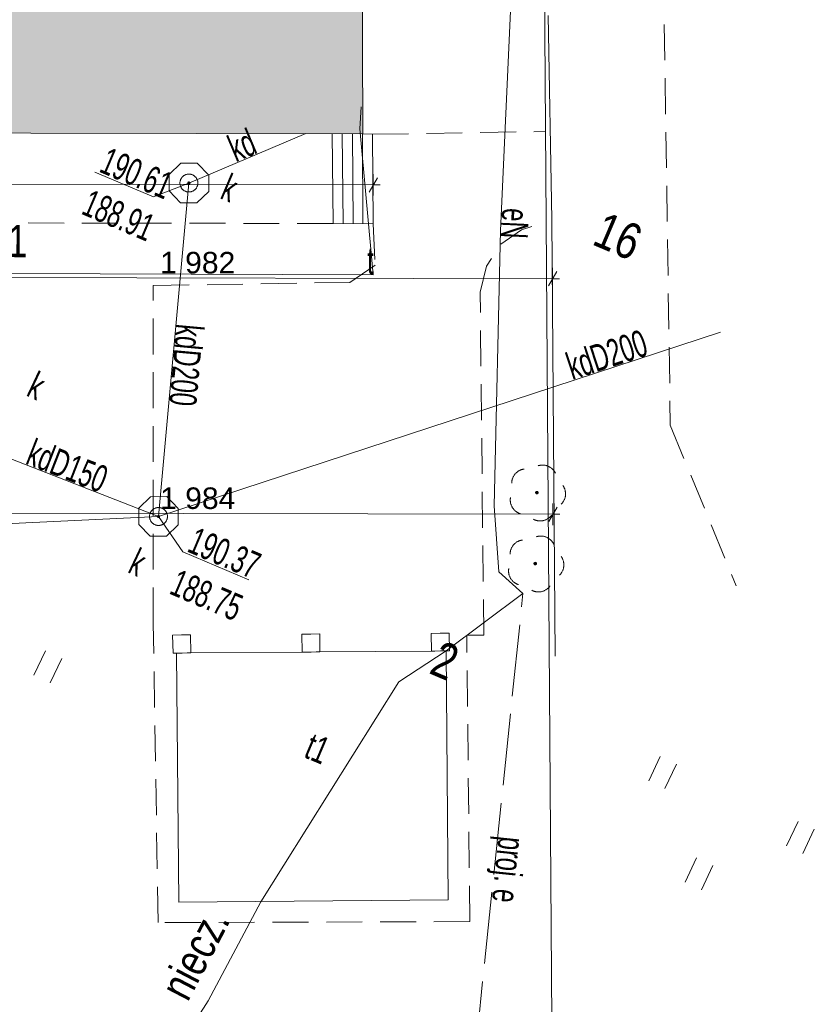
# Model space of a CAD drawing. Header units: centimetres. Extents: x -25572 to 23555, y -2435 to 15405.
# Tile 6 of 134: x -6393 to -4178, y 1202 to 3947. Entities that reach past the tile are written whole.
import ezdxf
from ezdxf.xclip import XClip

# ---------------------------------------------------------------- set-up
doc = ezdxf.new("R2010")
doc.units = ezdxf.units.CM
doc.header["$MEASUREMENT"] = 0
doc.header["$XCLIPFRAME"] = 0
doc.linetypes.add('mz1.0_0.5', pattern=[150, 100, -50])
doc.linetypes.add('mz2.0_0.5', pattern=[250, 200, -50])
for name, color, linetype, lineweight in [('1_500_mapa_zasadnicza_1530_2025_1_211-numer działki ewidencyjnej_Nr_pióra__7', 7, 'Continuous', 18), ('1_500_mapa_zasadnicza_1530_2025_1_219-działka ewidencyjna_Nr_pióra__7', 7, 'Continuous', 18), ('1_500_mapa_zasadnicza_1530_2025_1_312-budynek ewidencyjny_Nr_pióra__7', 7, 'Continuous', 18), ('1_500_mapa_zasadnicza_1530_2025_1_312-oznaczenie budynku ewidencyjnego-Atr117_Nr_pióra__7', 7, 'Continuous', 18), ('1_500_mapa_zasadnicza_1530_2025_1_312-oznaczenie budynku ewidencyjnego_Nr_pióra__7', 7, 'Continuous', 18), ('1_500_mapa_zasadnicza_1530_2025_1_352-schody_Nr_pióra__7', 7, 'Continuous', 18), ('1_500_mapa_zasadnicza_1530_2025_1_450-Ściana oporowa symb. osiowy_Nr_pióra__7', 7, 'Continuous', 18), ('1_500_mapa_zasadnicza_1530_2025_1_585-Atrybuty opisowe-SEPOD_Nr_pióra__1', 1, 'Continuous', 18), ('1_500_mapa_zasadnicza_1530_2025_1_586-Atrybuty opisowe-STPOD_Nr_pióra__30', 30, 'Continuous', 18), ('1_500_mapa_zasadnicza_1530_2025_1_940-Trawnik symb._Nr_pióra__7', 7, 'Continuous', 18), ('1_500_mapa_zasadnicza_1530_2025_1_chodnik (powierzchnia)_Nr_pióra__7', 7, 'Continuous', 18), ('1_500_mapa_zasadnicza_1530_2025_1_drzewo liściaste (punkt)_Nr_pióra__94', 94, 'Continuous', 18), ('1_500_mapa_zasadnicza_1530_2025_1_komora podziemna - przewód kanalizacyjny (powierzchnia)_Nr_pióra__34', 34, 'Continuous', 18), ('1_500_mapa_zasadnicza_1530_2025_1_kratka ściekowa (punkt)-Atr17_Nr_pióra__7', 7, 'Continuous', 18), ('1_500_mapa_zasadnicza_1530_2025_1_ogrodzenie trwałe (linia)_Nr_pióra__7', 7, 'Continuous', 18), ('1_500_mapa_zasadnicza_1530_2025_1_przewód elektroenergetyczny (linia)-Atr1_Nr_pióra__1', 1, 'Continuous', 18), ('1_500_mapa_zasadnicza_1530_2025_1_przewód elektroenergetyczny (linia)_Nr_pióra__1', 1, 'Continuous', 18), ('1_500_mapa_zasadnicza_1530_2025_1_przewód elektroenergetyczny - projektowany lub w budowie (linia) - ob. projektowany-Atr1_Nr_pióra__1', 1, 'Continuous', 18), ('1_500_mapa_zasadnicza_1530_2025_1_przewód elektroenergetyczny - projektowany lub w budowie (linia) - ob. projektowany_Nr_pióra__1', 1, 'Continuous', 18), ('1_500_mapa_zasadnicza_1530_2025_1_przewód kanalizacyjny (linia)-Atr1_Nr_pióra__34', 34, 'Continuous', 18), ('1_500_mapa_zasadnicza_1530_2025_1_przewód kanalizacyjny (linia)_Nr_pióra__34', 34, 'Continuous', 18), ('1_500_mapa_zasadnicza_1530_2025_1_przewód telekomunikacyjny (linia) - podziemny-Atr1_Nr_pióra__30', 30, 'Continuous', 18), ('1_500_mapa_zasadnicza_1530_2025_1_przewód telekomunikacyjny (linia) - podziemny_Nr_pióra__30', 30, 'Continuous', 18), ('1_500_mapa_zasadnicza_1530_2025_1_punkt o określonej wysokości (sieć kanalizacyjna)-Atr2_Nr_pióra__34', 34, 'Continuous', 18), ('1_500_mapa_zasadnicza_1530_2025_1_punkt o określonej wysokości (sieć kanalizacyjna)-Atr2_Nr_pióra__7', 7, 'Continuous', 18), ('1_500_mapa_zasadnicza_1530_2025_1_punkt o określonej wysokości (sieć kanalizacyjna)-Atr3_Nr_pióra__34', 34, 'Continuous', 18), ('1_500_mapa_zasadnicza_1530_2025_1_punkt o określonej wysokości (sieć kanalizacyjna)_Nr_pióra__34', 34, 'Continuous', 18), ('1_500_mapa_zasadnicza_1530_2025_1_właz okrągły - siec kanalizacyjna (punkt)-Atr17_Nr_pióra__7', 7, 'Continuous', 18), ('1_500_mapa_zasadnicza_1530_2025_1_właz okrągły - siec kanalizacyjna (punkt)_Nr_pióra__7', 7, 'Continuous', 18), ('Nowe_220-A Ściany_Nr_pióra__41', 7, 'Continuous', 15), ('Nowe_299-A Wymiary Opisy_Nr_pióra__161', 7, 'Continuous', 5), ('Nowe_299-A Wymiary Opisy_Nr_pióra__41', 7, 'Continuous', 15)]:
    doc.layers.add(name, color=color, linetype=linetype, lineweight=lineweight)
doc.layers.add('820-G Rysunki Obrazki', color=7, linetype='Continuous')
doc.layers.add('Nowe_299-A Wymiary Opisy', color=7, linetype='Continuous')
doc.layers.add('Nowe_220-A Ściany_Nr_pióra__102', color=7, linetype='Continuous', lineweight=5, true_color=0xcccccc)
doc.styles.add('STYL_AUTOMATYCZNY_1', font='arial.ttf', dxfattribs={"width": 0.63})
doc.styles.add('STYL_AUTOMATYCZNY_11', font='arial.ttf')
doc.styles.add('STYL_AUTOMATYCZNY_2', font='arial.ttf', dxfattribs={"width": 0.79})
doc.styles.add('STYL_AUTOMATYCZNY_3', font='arial.ttf', dxfattribs={"width": 0.667})
doc.linetypes.add('450-500k', pattern='A,0,[1,Lwowska architektura1.Shx,S=3.968254,R=0,X=0,Y=-0.2499],-500,0', length=500)
doc.linetypes.add('902-500', pattern='A,0,[2,Lwowska architektura1.Shx,S=5.952381,R=0,X=0,Y=9.71445e-17],-750,0', length=750)
doc.dimstyles.new('STYL_AUTOMATYCZNY__4', dxfattribs={"dimtxt": 60, "dimasz": 30.4, "dimexe": 0.18, "dimexo": 0.0625, "dimgap": 0, "dimtad": 1, "dimdec": 0, "dimzin": 0, "dimdsep": 46, "dimtxsty": 'STYL_AUTOMATYCZNY_11', "dimblk": 'ARROWHEAD_2', "dimblk1": 'ARROWHEAD_2', "dimblk2": 'ARROWHEAD_2', "dimcen": 0.09, "dimse1": 1, "dimse2": 1, "dimclrd": 7, "dimclre": 7, "dimclrt": 7, "dimadec": 1, "dimazin": 0, "dimtfac": 1, "dimtdec": 4, "dimtmove": 0, "dimatfit": 3, "dimfxl": 0, "dimtolj": 1, "dimtzin": 0, "dimarcsym": 0})

# ---------------------------------------------------------------- blocks, each defined once
blk = doc.blocks.new('Rysunek_1_1', base_point=(-995247015.5, -194970081.6))
at = {"layer": '1_500_mapa_zasadnicza_1530_2025_1_drzewo liściaste (punkt)_Nr_pióra__94', "linetype": 'Continuous', "lineweight": 18}
for points in [[(-4946.9, 2626.3, 1), (-4956.1, 2630.2, 1)], [(-4951.5, 2428.4, 1), (-4960.7, 2432.3, 1)]]:
    blk.add_hatch(color=94, dxfattribs=at).paths.add_polyline_path(points)
at = {"layer": '1_500_mapa_zasadnicza_1530_2025_1_punkt o określonej wysokości (sieć kanalizacyjna)_Nr_pióra__34', "linetype": 'Continuous', "lineweight": 18}
for points in [[(-5917.3, 3489.6, 1), (-5925.4, 3493.5, 1)], [(-6002.1, 2559.9, 1), (-6010.2, 2563.7, 1)]]:
    blk.add_hatch(color=34, dxfattribs=at).paths.add_polyline_path(points)
at = {"layer": '1_500_mapa_zasadnicza_1530_2025_1_219-działka ewidencyjna_Nr_pióra__7', "color": 7, "linetype": 'Continuous', "lineweight": 18, "flags": 128}
blk.add_lwpolyline([(-4903, 235.4), (-4949.2, 6667)], dxfattribs=at)
at = {"layer": '1_500_mapa_zasadnicza_1530_2025_1_312-budynek ewidencyjny_Nr_pióra__7', "color": 7, "linetype": 'Continuous', "lineweight": 18, "flags": 128}
for points in [[(-5441.2, 4912.9), (-5436.2, 3629)], [(-5436.2, 3629), (-10066.4, 3637.7)], [(-5955.9, 2181), (-5926.3, 2181.5)], [(-5949.6, 1486.4), (-5955.9, 2181)], [(-5926.3, 2181.5), (-5596.2, 2183.7)], [(-5596.2, 2183.7), (-5566.7, 2184.2)], [(-5566.7, 2184.2), (-5235.7, 2186.1)], [(-5235.7, 2186.1), (-5203.9, 2186.8)], [(-5203.9, 2186.8), (-5198.5, 1492.6)], [(-5198.5, 1492.6), (-5949.6, 1486.4)]]:
    blk.add_lwpolyline(points, dxfattribs=at)
at = {"layer": '1_500_mapa_zasadnicza_1530_2025_1_352-schody_Nr_pióra__7', "color": 7, "linetype": 'Continuous', "lineweight": 18, "flags": 128}
for points in [[(-5519.5, 3378.7), (-5522.2, 3628.5)], [(-5519.5, 3378.7), (-5522.2, 3628.5)], [(-5491.3, 3378.6), (-5494, 3628.5)], [(-5491.3, 3378.6), (-5494, 3628.5)], [(-5465.7, 3628.5), (-5463.5, 3377.7)], [(-5465.7, 3628.5), (-5463.5, 3377.7)], [(-5437.9, 3627.5), (-5436.2, 3378.1)], [(-5437.9, 3627.5), (-5436.2, 3378.1)], [(-5436.2, 3629), (-5409.6, 3627.5)], [(-5436.2, 3629), (-5409.6, 3627.5)], [(-5409.6, 3627.5), (-5407.9, 3378)], [(-5409.6, 3627.5), (-5407.9, 3378)], [(-5407.9, 3378), (-5519.5, 3378.7)], [(-5407.9, 3378), (-5519.5, 3378.7)]]:
    blk.add_lwpolyline(points, dxfattribs=at)
at = {"layer": '1_500_mapa_zasadnicza_1530_2025_1_450-Ściana oporowa symb. osiowy_Nr_pióra__7', "color": 7, "linetype": 'Continuous', "lineweight": 18}
for p, q in [((-5967, 2230.9), (-5942, 2231.6)), ((-5917, 2232.2), (-5942, 2231.6)), ((-5915.6, 2181.7), (-5917, 2232.2)), ((-5606.4, 2233.7), (-5581.4, 2234)), ((-5556.4, 2234.2), (-5581.4, 2234)), ((-5556, 2184), (-5556.4, 2234.2)), ((-5245.9, 2235.9), (-5220.9, 2236.4)), ((-5195.9, 2236.8), (-5220.9, 2236.4)), ((-5195, 2187.5), (-5195.9, 2236.8)), ((-5965.6, 2180.3), (-5940.6, 2181)), ((-5915.6, 2181.7), (-5940.6, 2181)), ((-5606, 2183.6), (-5581, 2183.8)), ((-5556, 2184), (-5581, 2183.8)), ((-5245, 2186.7), (-5220, 2187.1)), ((-5195, 2187.5), (-5220, 2187.1))]:
    blk.add_line(p, q, dxfattribs=at)
at = {"layer": '1_500_mapa_zasadnicza_1530_2025_1_450-Ściana oporowa symb. osiowy_Nr_pióra__7', "color": 7, "linetype": '450-500k', "lineweight": 18}
for p, q in [((-5965.6, 2180.3), (-5967, 2230.9)), ((-5606, 2183.6), (-5606.4, 2233.7)), ((-5245, 2186.7), (-5245.9, 2235.9))]:
    blk.add_line(p, q, dxfattribs=at)
at = {"layer": '1_500_mapa_zasadnicza_1530_2025_1_940-Trawnik symb._Nr_pióra__7', "color": 7, "linetype": 'Continuous', "lineweight": 18}
for p, q in [((-6353.2, 2119.6), (-6321.2, 2187.4)), ((-6308, 2098.2), (-6276, 2166.1)), ((-4639.7, 1824.9), (-4607.7, 1892.7)), ((-4594.5, 1803.6), (-4562.5, 1871.4)), ((-4255.5, 1643.7), (-4223.5, 1711.5)), ((-4210.3, 1622.3), (-4178.3, 1690.2)), ((-4538.2, 1542.2), (-4506.2, 1610)), ((-4493, 1520.9), (-4461, 1588.7))]:
    blk.add_line(p, q, dxfattribs=at)
at = {"layer": '1_500_mapa_zasadnicza_1530_2025_1_chodnik (powierzchnia)_Nr_pióra__7', "color": 7, "linetype": 'mz1.0_0.5', "lineweight": 18, "flags": 128}
for points in [[(-4614.4, 5133.6), (-4579.6, 2816)], [(-5409.6, 3627.5), (-4928.4, 3635.2)], [(-5519.5, 3378.7), (-6943.7, 3381)], [(-5407.9, 3378), (-5402.5, 3262.8)], [(-5051.7, 3321.5), (-4994.6, 3361.3), (-4928.3, 3382.1)], [(-5109.7, 3187.4), (-5092.2, 3259.3), (-5051.7, 3321.5)], [(-5402.5, 3262.8), (-5473, 3214.4)], [(-6020.9, 3205.7), (-5473, 3214.4)], [(-6020.6, 2263.8), (-6020.9, 3205.7)], [(-5099.5, 2230.5), (-5109.7, 3187.4)], [(-4579.6, 2816), (-4395.8, 2368.4)], [(-6007.4, 1429.4), (-6020.6, 2263.8)], [(-5099.5, 2230.5), (-5147.1, 2231.1)], [(-5138.3, 1432.3), (-5147.1, 2231.1)], [(-5138.3, 1432.3), (-6007.4, 1429.4)]]:
    blk.add_lwpolyline(points, dxfattribs=at)
at = {"layer": '1_500_mapa_zasadnicza_1530_2025_1_drzewo liściaste (punkt)_Nr_pióra__94', "color": 94, "linetype": 'Continuous', "lineweight": 18}
for centre, start, end in [((-4981.6, 2654.5), 98.3235, 179.5635), ((-4935.8, 2665.1), 26.2875, 107.7435), ((-4911.6, 2624.8), 314.4675, 35.7075), ((-4985.7, 2607.6), 170.2365, 251.8865), ((-4942.5, 2589.3), 242.1445, 323.7945), ((-4940.5, 2467.2), 26.2875, 107.7435), ((-4986.2, 2456.6), 98.3235, 179.5635), ((-4916.3, 2426.9), 314.4675, 35.7075), ((-4990.4, 2409.7), 170.2365, 251.8865), ((-4947.1, 2391.4), 242.1445, 323.7945)]:
    blk.add_arc(centre, 40, start, end, dxfattribs=at)
at = {"layer": '1_500_mapa_zasadnicza_1530_2025_1_komora podziemna - przewód kanalizacyjny (powierzchnia)_Nr_pióra__34', "color": 34, "linetype": 'Continuous', "lineweight": 18, "flags": 128}
for points in [[(-5899.1, 3436.5), (-5944.8, 3436.3), (-5976.4, 3469.3), (-5976.6, 3515), (-5943.6, 3546.6), (-5897.9, 3546.8), (-5866.3, 3513.8), (-5866.1, 3468.1)], [(-5983.9, 2506.8), (-6029.6, 2506.6), (-6061.2, 2539.6), (-6061.4, 2585.2), (-6028.4, 2616.9), (-5982.7, 2617.1), (-5951.1, 2584.1), (-5950.9, 2538.4)]]:
    blk.add_lwpolyline(points, close=True, dxfattribs=at)
at = {"layer": '1_500_mapa_zasadnicza_1530_2025_1_ogrodzenie trwałe (linia)_Nr_pióra__7', "color": 7, "linetype": '902-500', "lineweight": 18, "flags": 128}
for points in [[(-4920.5, 3958.8), (-4909.9, 3389.5)], [(-4900.5, 2172.2), (-4909.9, 3389.5)]]:
    blk.add_lwpolyline(points, dxfattribs=at)
at = {"layer": '1_500_mapa_zasadnicza_1530_2025_1_przewód elektroenergetyczny (linia)_Nr_pióra__1', "color": 1, "linetype": 'Continuous', "lineweight": 18, "flags": 128}
for points in [[(-4990.3, 2347.1), (-5057.3, 2407), (-5070.2, 2591.7), (-5053.2, 3359), (-5007.9, 4339.1), (-4995.7, 4444.7)], [(-4990.3, 2347.1), (-5203.9, 2186.8), (-5336.1, 2100.5), (-5721.1, 1487.2), (-5867.4, 1211.4), (-6369.4, 425)]]:
    blk.add_lwpolyline(points, dxfattribs=at)
at = {"layer": '1_500_mapa_zasadnicza_1530_2025_1_przewód elektroenergetyczny - projektowany lub w budowie (linia) - ob. projektowany_Nr_pióra__1', "color": 1, "linetype": 'mz2.0_0.5', "lineweight": 18, "flags": 128}
blk.add_lwpolyline([(-5149.1, 817.7), (-4990.3, 2347.1)], dxfattribs=at)
at = {"layer": '1_500_mapa_zasadnicza_1530_2025_1_przewód kanalizacyjny (linia)_Nr_pióra__34', "color": 34, "linetype": 'Continuous', "lineweight": 18, "flags": 128}
for points in [[(-5921.4, 3491.5), (-5595.7, 3629.3)], [(-6006.1, 2561.8), (-5921.4, 3491.5)], [(-6006.1, 2561.8), (-4439.3, 3076.1)], [(-6006.1, 2561.8), (-6613.8, 2798.9)], [(-7775.7, 2477.1), (-6006.1, 2561.8)]]:
    blk.add_lwpolyline(points, dxfattribs=at)
at = {"layer": '1_500_mapa_zasadnicza_1530_2025_1_przewód telekomunikacyjny (linia) - podziemny_Nr_pióra__30', "color": 30, "linetype": 'Continuous', "lineweight": 18, "flags": 128}
blk.add_lwpolyline([(-5441.3, 3703.9), (-5444.6, 3642.3), (-5407.5, 3235.6), (-7690.6, 3243.7), (-7717.2, 3239.8)], dxfattribs=at)
at = {"layer": '1_500_mapa_zasadnicza_1530_2025_1_punkt o określonej wysokości (sieć kanalizacyjna)-Atr2_Nr_pióra__7', "color": 7, "linetype": 'Continuous', "lineweight": 18, "flags": 128}
for points in [[(-5921.4, 3491.5), (-6020.2, 3453.1), (-6183.3, 3522.2)], [(-6006.1, 2561.8), (-5938.1, 2463.5), (-5754.2, 2385.4)]]:
    blk.add_lwpolyline(points, dxfattribs=at)
at = {"layer": '1_500_mapa_zasadnicza_1530_2025_1_właz okrągły - siec kanalizacyjna (punkt)_Nr_pióra__7', "color": 7, "linetype": 'Continuous', "lineweight": 18}
for centre in [(-5921.4, 3491.5), (-6006.1, 2561.8)]:
    blk.add_circle(centre, 25, dxfattribs=at)
at = {"layer": '1_500_mapa_zasadnicza_1530_2025_1_211-numer działki ewidencyjnej_Nr_pióra__7', "color": 7, "linetype": 'Continuous', "lineweight": 18, "insert": (-4762.2, 3413.7), "char_height": 100, "attachment_point": 1, "rotation": 337.0155, "style": 'STYL_AUTOMATYCZNY_2'}
blk.add_mtext('\\A1;{\\pql;\\fArial|b0|i0|c238|p0;\\W0.790000;16}', dxfattribs=at)
at = {"layer": '1_500_mapa_zasadnicza_1530_2025_1_312-oznaczenie budynku ewidencyjnego-Atr117_Nr_pióra__7', "color": 7, "linetype": 'Continuous', "lineweight": 18, "insert": (-5589.9, 1926.1), "char_height": 75, "attachment_point": 4, "rotation": 337.0155, "style": 'STYL_AUTOMATYCZNY_3'}
blk.add_mtext('\\A1;{\\pql;\\fArial|b0|i0|c238|p0;\\W0.667000;t1}', dxfattribs=at)
at = {"layer": '1_500_mapa_zasadnicza_1530_2025_1_312-oznaczenie budynku ewidencyjnego_Nr_pióra__7', "color": 7, "linetype": 'Continuous', "lineweight": 18, "insert": (-5236, 2172), "char_height": 100, "attachment_point": 4, "rotation": 337.0155, "style": 'STYL_AUTOMATYCZNY_2'}
blk.add_mtext('\\A1;{\\pql;\\fArial|b0|i0|c238|p0;\\W0.790000;2}', dxfattribs=at)
at = {"layer": '1_500_mapa_zasadnicza_1530_2025_1_585-Atrybuty opisowe-SEPOD_Nr_pióra__1', "color": 1, "linetype": 'Continuous', "lineweight": 18, "insert": (-6004.4, 1247.5), "char_height": 90, "attachment_point": 1, "rotation": 62.4545, "style": 'STYL_AUTOMATYCZNY_2'}
blk.add_mtext('\\A1;{\\pql;\\fArial|b0|i0|c238|p0;\\W0.790000;niecz.}', dxfattribs=at)
at = {"layer": '1_500_mapa_zasadnicza_1530_2025_1_586-Atrybuty opisowe-STPOD_Nr_pióra__30', "color": 30, "linetype": 'Continuous', "lineweight": 18, "insert": (-6537.1, 3375.3), "char_height": 90, "attachment_point": 1, "rotation": 359.7765, "style": 'STYL_AUTOMATYCZNY_2'}
blk.add_mtext('\\A1;{\\pql;\\fArial|b0|i0|c238|p0;\\W0.790000;t1/1}', dxfattribs=at)
at = {"layer": '1_500_mapa_zasadnicza_1530_2025_1_kratka ściekowa (punkt)-Atr17_Nr_pióra__7', "color": 7, "linetype": 'Continuous', "lineweight": 18, "insert": (-6377.8, 2899.9), "char_height": 75, "attachment_point": 7, "rotation": 334.7455, "style": 'STYL_AUTOMATYCZNY_3'}
blk.add_mtext('\\A1;{\\pql;\\fArial|b0|i0|c238|p0;\\W0.667000;k}', dxfattribs=at)
at = {"layer": '1_500_mapa_zasadnicza_1530_2025_1_przewód elektroenergetyczny (linia)-Atr1_Nr_pióra__1', "color": 1, "linetype": 'Continuous', "lineweight": 18, "insert": (-5011.2, 3421), "char_height": 75, "attachment_point": 4, "rotation": 267.3525, "style": 'STYL_AUTOMATYCZNY_1'}
blk.add_mtext('\\A1;{\\pql;\\fArial|b0|i0|c238|p0;\\W0.630000;eN}', dxfattribs=at)
at = {"layer": '1_500_mapa_zasadnicza_1530_2025_1_przewód elektroenergetyczny - projektowany lub w budowie (linia) - ob. projektowany-Atr1_Nr_pióra__1', "color": 1, "linetype": 'Continuous', "lineweight": 18, "insert": (-5031.8, 1669), "char_height": 75, "attachment_point": 4, "rotation": 264.0715, "style": 'STYL_AUTOMATYCZNY_1'}
blk.add_mtext('\\A1;{\\pql;\\fArial|b0|i0|c238|p0;\\W0.630000;proj. e}', dxfattribs=at)
at = {"layer": '1_500_mapa_zasadnicza_1530_2025_1_przewód kanalizacyjny (linia)-Atr1_Nr_pióra__34', "color": 34, "linetype": 'Continuous', "lineweight": 18, "char_height": 75, "attachment_point": 4, "style": 'STYL_AUTOMATYCZNY_1'}
for s, insert, rotation in [('\\A1;{\\pql;\\fArial|b0|i0|c238|p0;\\W0.630000;kd}', (-5805.3, 3583), 22.9325), ('\\A1;{\\pql;\\fArial|b0|i0|c238|p0;\\W0.630000;kdD200}', (-5918.8, 3096.9), 264.7905), ('\\A1;{\\pql;\\fArial|b0|i0|c238|p0;\\W0.630000;kdD200}', (-4864.6, 2977.3), 18.1725), ('\\A1;{\\pql;\\fArial|b0|i0|c238|p0;\\W0.630000;kdD150}', (-6366.3, 2744.1), 338.6845)]:
    blk.add_mtext(s, dxfattribs=dict(at, insert=insert, rotation=rotation))
at = {"layer": '1_500_mapa_zasadnicza_1530_2025_1_przewód telekomunikacyjny (linia) - podziemny-Atr1_Nr_pióra__30', "color": 30, "linetype": 'Continuous', "lineweight": 18, "insert": (-5424.6, 3274.9), "char_height": 75, "attachment_point": 4, "rotation": 359.7955, "style": 'STYL_AUTOMATYCZNY_1'}
blk.add_mtext('\\A1;{\\pql;\\fArial|b0|i0|c238|p0;\\W0.630000;t}', dxfattribs=at)
at = {"layer": '1_500_mapa_zasadnicza_1530_2025_1_punkt o określonej wysokości (sieć kanalizacyjna)-Atr2_Nr_pióra__34', "color": 34, "linetype": 'Continuous', "lineweight": 18, "char_height": 75, "attachment_point": 7, "rotation": 337.0155, "style": 'STYL_AUTOMATYCZNY_1'}
for s, insert in [('\\A1;{\\pql;\\fArial|b0|i0|c238|p0;\\W0.630000;190.61}', (-6175.2, 3523)), ('\\A1;{\\pql;\\fArial|b0|i0|c238|p0;\\W0.630000;190.37}', (-5930.1, 2464.1))]:
    blk.add_mtext(s, dxfattribs=dict(at, insert=insert))
at = {"layer": '1_500_mapa_zasadnicza_1530_2025_1_punkt o określonej wysokości (sieć kanalizacyjna)-Atr3_Nr_pióra__34', "color": 34, "linetype": 'Continuous', "lineweight": 18, "char_height": 75, "attachment_point": 7, "rotation": 337.0155, "style": 'STYL_AUTOMATYCZNY_1'}
for s, insert in [('\\A1;{\\pql;\\fArial|b0|i0|c238|p0;\\W0.630000;188.91}', (-6225, 3405.6)), ('\\A1;{\\pql;\\fArial|b0|i0|c238|p0;\\W0.630000;188.75}', (-5979.8, 2346.8))]:
    blk.add_mtext(s, dxfattribs=dict(at, insert=insert))
at = {"layer": '1_500_mapa_zasadnicza_1530_2025_1_właz okrągły - siec kanalizacyjna (punkt)-Atr17_Nr_pióra__7', "color": 7, "linetype": 'Continuous', "lineweight": 18, "char_height": 75, "attachment_point": 7, "style": 'STYL_AUTOMATYCZNY_1'}
for insert, rotation in [((-5837.6, 3449.8), 337.0155), ((-6094.9, 2407.3), 334.7455)]:
    blk.add_mtext('\\A1;{\\pql;\\fArial|b0|i0|c238|p0;\\W0.630000;k}', dxfattribs=dict(at, insert=insert, rotation=rotation))
blk = doc.blocks.new('*D64')
at = {"layer": 'Nowe_299-A Wymiary Opisy_Nr_pióra__161', "color": 7, "linetype": 'Continuous', "lineweight": 5}
for p, q in [((-5407.7, 3516.4), (-5407.8, 3456.4)), ((-7825.4, 3471), (-7802.2, 3511)), ((-5407.7, 3486.4), (-7813.8, 3491)), ((-5419.3, 3466.4), (-5396.1, 3506.4)), ((-5388.2, 3486.4), (-5407.7, 3486.4))]:
    blk.add_line(p, q, dxfattribs=at)
at = {"layer": 'Nowe_299-A Wymiary Opisy_Nr_pióra__41', "color": 7, "lineweight": 15, "insert": (-6713.7, 3500.9), "char_height": 60, "attachment_point": 7, "rotation": 359.8908, "style": 'STYL_AUTOMATYCZNY_11'}
blk.add_mtext('\\A1;{\\pql;\\fArial|b0|i0|c238|p0;\\W1.000000;2\xa0406}', dxfattribs=at)
blk = doc.blocks.new('ARROWHEAD_2')
at = {"color": 0, "linetype": 'Continuous', "lineweight": 0}
for p, q in [((0, 0), (-1, 0)), ((-0.378, -0.655), (0.378, 0.655))]:
    blk.add_line(p, q, dxfattribs=at)
blk = doc.blocks.new('*D65')
at = {"layer": 'Nowe_299-A Wymiary Opisy_Nr_pióra__161', "color": 7, "linetype": 'Continuous', "lineweight": 5}
for p, q in [((-7813.7, 3521), (-7813.8, 3461)), ((-8825.4, 3472.9), (-8802.2, 3512.9)), ((-7813.8, 3491), (-8813.8, 3492.9)), ((-7825.4, 3471), (-7802.2, 3511)), ((-5407.7, 3486.4), (-7813.8, 3491))]:
    blk.add_line(p, q, dxfattribs=at)
at = {"layer": 'Nowe_299-A Wymiary Opisy_Nr_pióra__41', "color": 7, "lineweight": 15, "insert": (-8416.7, 3504.1), "char_height": 60, "attachment_point": 7, "rotation": 359.8908, "style": 'STYL_AUTOMATYCZNY_11'}
blk.add_mtext('\\A1;{\\pql;\\fArial|b0|i0|c238|p0;\\W1.000000;1\xa0000}', dxfattribs=at)
blk = doc.blocks.new('*D68')
at = {"layer": 'Nowe_299-A Wymiary Opisy_Nr_pióra__161', "color": 7, "linetype": 'Continuous', "lineweight": 5}
for p, q in [((-6901.7, 3208.6), (-6878.5, 3248.5)), ((-6890.1, 3258.5), (-6890.2, 3198.6)), ((-4919.4, 3204.8), (-4896.3, 3244.8)), ((-4907.8, 3254.8), (-4907.9, 3194.8)), ((-4907.8, 3224.8), (-6890.1, 3228.6)), ((-4888.3, 3224.8), (-4907.8, 3224.8))]:
    blk.add_line(p, q, dxfattribs=at)
at = {"layer": 'Nowe_299-A Wymiary Opisy_Nr_pióra__41', "color": 7, "lineweight": 15, "insert": (-6001.9, 3238.9), "char_height": 60, "attachment_point": 7, "rotation": 359.8924, "style": 'STYL_AUTOMATYCZNY_11'}
blk.add_mtext('\\A1;{\\pql;\\fArial|b0|i0|c238|p0;\\W1.000000;1\xa0982}', dxfattribs=at)
blk = doc.blocks.new('*D69')
at = {"layer": 'Nowe_299-A Wymiary Opisy_Nr_pióra__161', "color": 7, "linetype": 'Continuous', "lineweight": 5}
for p, q in [((-7401.7, 3209.5), (-7378.5, 3249.5)), ((-7390.1, 3259.5), (-7390.2, 3199.5)), ((-6901.7, 3208.6), (-6878.5, 3248.5)), ((-6890.1, 3258.5), (-6890.2, 3198.6)), ((-6890.1, 3228.6), (-7390.1, 3229.5)), ((-4907.8, 3224.8), (-6890.1, 3228.6))]:
    blk.add_line(p, q, dxfattribs=at)
at = {"layer": 'Nowe_299-A Wymiary Opisy_Nr_pióra__41', "color": 7, "lineweight": 15, "insert": (-7208.8, 3241.1), "char_height": 60, "attachment_point": 7, "rotation": 359.8924, "style": 'STYL_AUTOMATYCZNY_11'}
blk.add_mtext('\\A1;{\\pql;\\fArial|b0|i0|c238|p0;\\W1.000000;500}', dxfattribs=at)
blk = doc.blocks.new('*D77')
at = {"layer": 'Nowe_299-A Wymiary Opisy_Nr_pióra__161', "color": 7, "linetype": 'Continuous', "lineweight": 5}
for p, q in [((-6902.5, 2551.8), (-6879.3, 2591.7)), ((-4918.3, 2548), (-4895.1, 2588)), ((-4906.7, 2598), (-4906.8, 2538)), ((-4906.7, 2568), (-6890.9, 2571.7)), ((-4887.1, 2568), (-4906.7, 2568))]:
    blk.add_line(p, q, dxfattribs=at)
at = {"layer": 'Nowe_299-A Wymiary Opisy_Nr_pióra__41', "color": 7, "lineweight": 15, "insert": (-6001.7, 2582.1), "char_height": 60, "attachment_point": 7, "rotation": 359.8924, "style": 'STYL_AUTOMATYCZNY_11'}
blk.add_mtext('\\A1;{\\pql;\\fArial|b0|i0|c238|p0;\\W1.000000;1\xa0984}', dxfattribs=at)
blk = doc.blocks.new('*D78')
at = {"layer": 'Nowe_299-A Wymiary Opisy_Nr_pióra__161', "color": 7, "linetype": 'Continuous', "lineweight": 5}
for p, q in [((-7402.5, 2552.7), (-7379.3, 2592.6)), ((-6902.5, 2551.8), (-6879.3, 2591.7)), ((-6890.9, 2601.7), (-6891, 2541.7)), ((-6890.9, 2571.7), (-7390.9, 2572.7)), ((-4906.7, 2568), (-6890.9, 2571.7))]:
    blk.add_line(p, q, dxfattribs=at)
at = {"layer": 'Nowe_299-A Wymiary Opisy_Nr_pióra__41', "color": 7, "lineweight": 15, "insert": (-7209.5, 2584.3), "char_height": 60, "attachment_point": 7, "rotation": 359.8924, "style": 'STYL_AUTOMATYCZNY_11'}
blk.add_mtext('\\A1;{\\pql;\\fArial|b0|i0|c238|p0;\\W1.000000;500}', dxfattribs=at)

msp = doc.modelspace()

# ---------------------------------------------------------------- hatches: boundary and pattern name
at = {"layer": 'Nowe_220-A Ściany_Nr_pióra__102', "linetype": 'Continuous', "lineweight": 0, "true_color": 0x333333}
msp.add_hatch(color=250, dxfattribs=at).paths.add_polyline_path([(-10066.4, 3637.7), (-10077.1, 4267.9), (-10123.2, 4266.8), (-10121.7, 4306.4), (-10077.4, 4308.2), (-10081.2, 4870.3), (-10126.9, 4870.2), (-10127.8, 4919.4), (-8528.1, 4913.3), (-8521.5, 5415.6), (-7245.7, 5414.3), (-7252.2, 4917.4), (-5441.2, 4912.9), (-5436.2, 3629)])

# ---------------------------------------------------------------- linework, layer by layer
at = {"layer": 'Nowe_220-A Ściany_Nr_pióra__41', "color": 7, "linetype": 'Continuous', "lineweight": 15, "flags": 128}
msp.add_lwpolyline([(-10066.4, 3637.7), (-10077.1, 4267.9), (-10123.2, 4266.8), (-10121.7, 4306.4), (-10077.4, 4308.2), (-10081.2, 4870.3), (-10126.9, 4870.2), (-10127.8, 4919.4), (-8528.1, 4913.3), (-8521.5, 5415.6), (-7245.7, 5414.3), (-7252.2, 4917.4), (-5441.2, 4912.9), (-5436.2, 3629)], close=True, dxfattribs=at)

# ---------------------------------------------------------------- block references
at = {"layer": '820-G Rysunki Obrazki', "color": 151, "linetype": 'Continuous', "lineweight": 13, "true_color": 0x80c2ff}
ref = msp.add_blockref('Rysunek_1_1', (-995247015.5, -194970081.6), dxfattribs=at)
XClip(ref).set_block_clipping_path([(-13683.2006825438, 2023.5423510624), (-4792.6506466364, -1747.4318888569), (-1614.3232170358, 5745.8781274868), (-10504.8732529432, 9516.8523674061)])

# ---------------------------------------------------------------- dimensions: what is measured, and where the dimension line sits
at = {"layer": 'Nowe_299-A Wymiary Opisy', "color": 7, "linetype": 'Continuous', "lineweight": 5}
for base, p1, p2, angle, picture, middle, turn in [((-8813.8, 3492.9), (-7814, 3382.6), (-8814, 3384.5), 179.8908, '*D65', (-8313.7, 3533.9), 359.8908), ((-7813.8, 3491), (-5407.9, 3378), (-7814, 3382.6), 179.8908, '*D64', (-6610.7, 3530.7), 359.8908), ((-6890.1, 3228.6), (-4908, 3141.1), (-6890.3, 3144.8), 179.8924, '*D68', (-5898.9, 3268.7), 359.8924), ((-7390.1, 3229.5), (-6890.3, 3144.8), (-7390.3, 3145.7), 179.8924, '*D69', (-7140.2, 3271), 359.8924), ((-7390.9, 2572.7), (-6890.3, 2905.1), (-7390.3, 2906.1), 179.8924, '*D78', (-7141, 2614.2), 359.8924), ((-6890.9, 2571.7), (-4906.5, 2701.4), (-6890.3, 2905.1), 179.8924, '*D77', (-5898.8, 2611.9), 359.8924)]:
    dim = msp.add_linear_dim(base=base, p1=p1, p2=p2, angle=angle, dimstyle='STYL_AUTOMATYCZNY__4', dxfattribs=at)
    dim.commit()
    dim.dimension.update_dxf_attribs({"geometry": picture, "text_midpoint": middle, "dimtype": 160, "text_rotation": turn})

doc.saveas('drawing.dxf')
